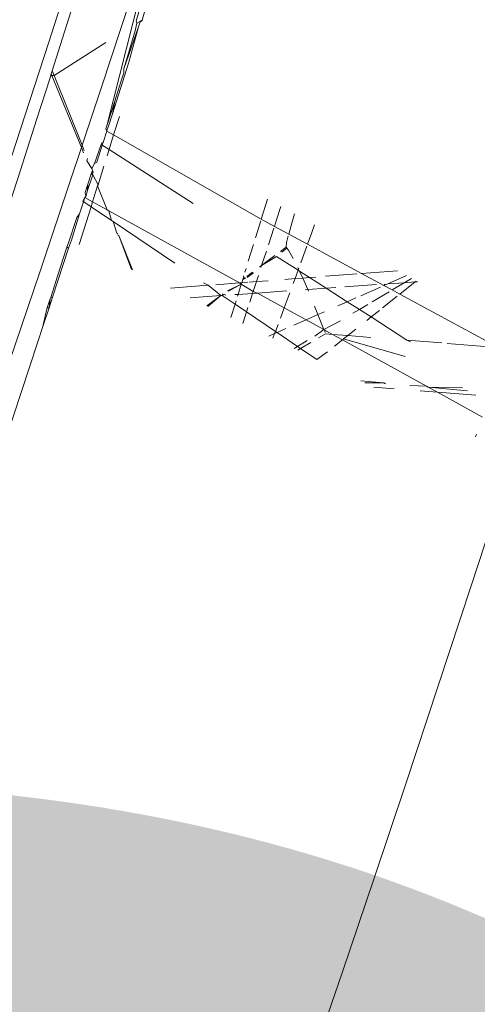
# Model space of a CAD drawing. Header units: millimetres. Extents: x 504675 to 860349, y -23215 to 63575.
# Tile 91 of 177: x 592463 to 592477, y 32719 to 32748. Entities that reach past the tile are written whole.
import ezdxf
from ezdxf import colors
from ezdxf.entities.mleader import LeaderData, LeaderLine
from ezdxf.math import Vec2, Vec3

# ---------------------------------------------------------------- set-up
doc = ezdxf.new("R2010")
doc.units = ezdxf.units.MM
doc.header["$LTSCALE"] = 10
doc.header["$PDMODE"] = 35
doc.header["$PDSIZE"] = -1000
doc.linetypes.add('LEVEL-F-OVERALL LAYOUT$0$HIDDEN', pattern=[0.375, 0.25, -0.125])
doc.layers.get('0').update_dxf_attribs({"linetype": 'CONTINUOUS'})
doc.layers.get('Defpoints').update_dxf_attribs({"color": 253, "linetype": 'CONTINUOUS'})
for name, color, linetype, lineweight in [('ARCH', 8, 'CONTINUOUS', 0), ('DIM', 8, 'CONTINUOUS', 15), ('furniture', 8, 'CONTINUOUS', 5), ('LEVEL - C OVERALL LAYOUT$0$A-EQPM', 8, 'CONTINUOUS', 5), ('level-C-ELEVATION-$0$I-ANNO-TEXT', 8, 'CONTINUOUS', 18), ('MEPTEK-TEXT', 7, 'CONTINUOUS', 30)]:
    doc.layers.add(name, color=color, linetype=linetype, lineweight=lineweight)
doc.layers.add('LEVEL-F-OVERALL LAYOUT$0$DASH1L', color=8, linetype='LEVEL-F-OVERALL LAYOUT$0$HIDDEN')
doc.styles.add('level-C-ELEVATION-$0$KGD - Note', font='romans.shx', dxfattribs={"width": 0.7, "height": 2})
doc.styles.get("Standard").update_dxf_attribs({"font": 'verdana.ttf'})
doc.dimstyles.new('LBF 50', dxfattribs={"dimscale": 25, "dimtxt": 1.75, "dimasz": 1.75, "dimexe": 1, "dimexo": 1, "dimgap": 1, "dimtad": 1, "dimdec": 0, "dimrnd": 5, "dimzin": 12, "dimdsep": 46, "dimtxsty": 'Standard', "dimblk": 'CLOSEDBLANK', "dimcen": 0, "dimclrd": 256, "dimclre": 256, "dimclrt": 256, "dimadec": 0, "dimazin": 3, "dimtfac": 1, "dimtdec": 0, "dimtofl": 0, "dimtmove": 0, "dimatfit": 3, "dimldrblk": 'CLOSEDBLANK', "dimfxl": 0.18, "dimtolj": 1, "dimtzin": 0, "dimlwd": -1, "dimlwe": -1, "dimarcsym": 0})

# ---------------------------------------------------------------- blocks, each defined once
blk = doc.blocks.new('LEVEL - C OVERALL LAYOUT$0$Column Cladding - Column Cladding- 1200mm-V38-LEVEL C - PART PLAN 20')
at = {"layer": 'LEVEL - C OVERALL LAYOUT$0$A-EQPM', "color": 253, "lineweight": 5}
blk.add_arc((0, 0), 755, 270, 90, dxfattribs=at)
blk = doc.blocks.new('ARCH')
at = {"layer": 'LEVEL-F-OVERALL LAYOUT$0$DASH1L'}
h = blk.add_hatch(dxfattribs=at)
h.set_pattern_fill('ANGLE', color=8, scale=10, angle=352.0664)
h.set_pattern_definition([(352.0664444, (-404119.055, 373340.98), (9.6410197, 69.1814516), [50.8, -19.05]), (82.0664444, (-404119.055, 373340.98), (-69.1814516, 9.6410197), [50.8, -19.05])])
edge = h.paths.add_edge_path(flags=16)
edge.add_line((572074.712, 35847.062), (602196.904, 29528.217))
edge.add_line((602196.904, 29528.217), (599472.63, 39352.005))
edge.add_arc((597545.364, 38817.547), 2000, 15.499436, 89.998351)
edge.add_line((597545.422, 40817.547), (573256.113, 40817.547))
edge.add_arc((576210.344, 22394.182), 18658.72, 99.1099624, 106.6903327)
edge.add_line((570851.58, 40266.829), (572074.712, 35847.062))
h.paths.add_polyline_path([(583373.777, 40815.973), (583374.097, 40875.042), (586424.097, 40859.112), (586423.937, 40815.973)], flags=16)
h.paths.add_polyline_path([(600840.891, 34605.132), (600792.778, 34591.523), (599497.965, 39260.646), (599546.078, 39274.255)])
h.paths.add_polyline_path([(587210.4, 32671.778), (587194.965, 32598.383), (582692.955, 33542.787), (582708.389, 33616.182)])
edge = h.paths.add_edge_path()
edge.add_line((572071.73, 35387.893), (601863.317, 29138.4))
edge.add_arc((601986.5, 29725.619), 600, 258.152638, 375.499436)
edge.add_line((602564.68, 29885.956), (599906.265, 39472.258))
edge.add_arc((597545.364, 38817.547), 2450, 15.499436, 89.998351)
edge.add_line((597545.435, 41267.547), (573220.478, 41267.547))
edge.add_arc((576210.344, 22394.182), 19108.72, 99.0018321, 106.2358191)
edge.add_arc((571035.465, 40164.758), 600, 106.235819, 195.468967)
edge.add_line((570457.2, 40004.728), (571616.648, 35815.082))
edge.add_arc((572194.913, 35975.111), 600, 195.468967, 258.152638)
h.paths.add_polyline_path([(587210.4, 32671.778), (587195.409, 32600.494), (587195.432, 32600.49)])
at = {"layer": 'furniture'}
for p, q in [((592467.216, 32749.588), (592465.993, 32744.773)), ((592464.857, 32749.13), (592464.261, 32747.277)), ((592467.05, 32747.935), (592467.392, 32749.143)), ((592466.78, 32748.805), (592465.835, 32745.928)), ((592464.367, 32746.414), (592465.097, 32748.725)), ((592467.009, 32748.393), (592466.868, 32747.897)), ((592466.997, 32747.902), (592467.05, 32747.935)), ((592467.05, 32747.935), (592467.038, 32747.897)), ((592466.501, 32746.482), (592466.941, 32747.728)), ((592466.941, 32747.728), (592466.656, 32746.681)), ((592466.893, 32747.838), (592466.838, 32747.613)), ((592466.868, 32747.897), (592466.893, 32747.838)), ((592466.893, 32747.838), (592466.997, 32747.902)), ((592466.941, 32747.728), (592466.989, 32747.877)), ((592466.989, 32747.877), (592466.997, 32747.902)), ((592466.989, 32747.877), (592467.038, 32747.897)), ((592466.997, 32747.902), (592467.038, 32747.897)), ((592466.838, 32747.613), (592466.501, 32746.482)), ((592464.261, 32747.277), (592463.695, 32745.529)), ((592465.963, 32747.264), (592464.42, 32746.283)), ((592466.656, 32746.681), (592466.164, 32745.138)), ((592466.501, 32746.482), (592466.502, 32746.355)), ((592464.301, 32746.207), (592463.902, 32744.954)), ((592464.301, 32746.207), (592464.318, 32746.259)), ((592464.318, 32746.259), (592464.339, 32746.324)), ((592464.356, 32746.282), (592464.318, 32746.259)), ((592464.339, 32746.324), (592464.367, 32746.414)), ((592464.339, 32746.324), (592464.356, 32746.282)), ((592464.42, 32746.283), (592464.356, 32746.282)), ((592464.356, 32746.282), (592465.239, 32744.133)), ((592464.367, 32746.414), (592464.42, 32746.283)), ((592464.42, 32746.283), (592465.261, 32744.199)), ((592466.419, 32746.095), (592466.502, 32746.355)), ((592465.835, 32745.928), (592465.261, 32744.199)), ((592466.419, 32746.095), (592466.231, 32745.512)), ((592463.695, 32745.529), (592463.161, 32743.886)), ((592465.993, 32744.773), (592466.231, 32745.512)), ((592466.231, 32745.512), (592466.164, 32745.138)), ((592466.164, 32745.138), (592466.045, 32744.765)), ((592466.2, 32744.508), (592466.37, 32745.052)), ((592463.422, 32743.455), (592463.902, 32744.954)), ((592465.966, 32744.69), (592465.993, 32744.773)), ((592465.993, 32744.622), (592465.966, 32744.69)), ((592466.045, 32744.765), (592466.006, 32744.669)), ((592465.884, 32744.282), (592465.993, 32744.622)), ((592466.006, 32744.669), (592465.993, 32744.622)), ((592465.993, 32744.622), (592466.2, 32744.508)), ((592466.062, 32744.07), (592466.2, 32744.508)), ((592466.2, 32744.508), (592470.607, 32741.988)), ((592465.239, 32744.133), (592464.907, 32743.13)), ((592465.261, 32744.199), (592465.239, 32744.133)), ((592465.239, 32744.133), (592465.304, 32743.975)), ((592465.261, 32744.199), (592465.323, 32744.046)), ((592465.63, 32743.652), (592465.823, 32744.223)), ((592465.694, 32743.688), (592465.858, 32744.2)), ((592465.823, 32744.223), (592465.844, 32744.272)), ((592465.823, 32744.223), (592465.858, 32744.2)), ((592465.844, 32744.272), (592465.884, 32744.282)), ((592465.884, 32744.282), (592465.858, 32744.2)), ((592465.858, 32744.2), (592466.062, 32744.07)), ((592465.422, 32743.8), (592465.404, 32743.732)), ((592466.004, 32743.883), (592466.062, 32744.07)), ((592466.062, 32744.07), (592468.578, 32742.464)), ((592465.404, 32743.732), (592465.544, 32743.5)), ((592465.544, 32743.5), (592465.63, 32743.652)), ((592465.694, 32743.688), (592465.63, 32743.652)), ((592465.733, 32743.02), (592465.908, 32743.576)), ((592463.004, 32742.159), (592463.422, 32743.455)), ((592465.423, 32742.845), (592465.575, 32743.317)), ((592465.431, 32743.041), (592465.529, 32743.341)), ((592465.529, 32743.341), (592465.564, 32743.449)), ((592465.529, 32743.341), (592465.554, 32743.367)), ((592465.529, 32743.341), (592465.575, 32743.317)), ((592465.564, 32743.449), (592465.544, 32743.5)), ((592465.554, 32743.367), (592465.584, 32743.399)), ((592465.554, 32743.367), (592465.575, 32743.317)), ((592465.584, 32743.399), (592465.564, 32743.449)), ((592465.575, 32743.317), (592465.733, 32743.02)), ((592464.907, 32743.13), (592463.997, 32740.414)), ((592465.35, 32742.789), (592465.431, 32743.041)), ((592465.431, 32743.041), (592465.423, 32742.845)), ((592465.571, 32742.507), (592465.722, 32742.984)), ((592465.722, 32742.984), (592465.733, 32743.02)), ((592465.722, 32742.984), (592466.007, 32742.267)), ((592465.279, 32742.53), (592465.337, 32742.636)), ((592465.337, 32742.636), (592465.307, 32742.543)), ((592465.368, 32742.673), (592465.337, 32742.636)), ((592465.337, 32742.636), (592465.571, 32742.507)), ((592465.35, 32742.789), (592465.368, 32742.673)), ((592465.423, 32742.845), (592465.368, 32742.673)), ((592465.171, 32741.238), (592465.526, 32742.363)), ((592465.307, 32742.543), (592465.18, 32742.151)), ((592465.307, 32742.543), (592465.279, 32742.53)), ((592465.526, 32742.363), (592465.279, 32742.53)), ((592465.526, 32742.363), (592465.571, 32742.507)), ((592466.137, 32741.95), (592465.526, 32742.363)), ((592465.571, 32742.507), (592466.007, 32742.267)), ((592470.607, 32741.988), (592470.792, 32742.59)), ((592471.191, 32742.371), (592471.062, 32741.972)), ((592464.85, 32741.289), (592465.101, 32742.044)), ((592465.18, 32742.151), (592464.939, 32741.367)), ((592465.101, 32742.044), (592465.18, 32742.151)), ((592466.007, 32742.267), (592466.052, 32742.242)), ((592466.052, 32742.242), (592466.137, 32741.95)), ((592469.952, 32740.089), (592466.052, 32742.242)), ((592471.596, 32742.148), (592471.514, 32741.868)), ((592466.182, 32741.919), (592466.137, 32741.95)), ((592468.024, 32740.674), (592466.182, 32741.919)), ((592466.182, 32741.919), (592466.292, 32741.573)), ((592470.437, 32741.438), (592470.592, 32741.942)), ((592470.607, 32741.988), (592470.998, 32741.776)), ((592471.062, 32741.972), (592470.998, 32741.776)), ((592470.998, 32741.776), (592471.424, 32741.546)), ((592471.514, 32741.868), (592471.424, 32741.546)), ((592472.196, 32741.818), (592472.114, 32741.592)), ((592466.292, 32741.573), (592466.329, 32741.554)), ((592466.313, 32741.521), (592466.351, 32741.5)), ((592466.351, 32741.5), (592466.763, 32740.481)), ((592466.351, 32741.5), (592466.736, 32740.494)), ((592470.982, 32741.726), (592470.82, 32741.228)), ((592471.41, 32741.49), (592471.363, 32741.3)), ((592471.424, 32741.546), (592471.987, 32741.242)), ((592472.114, 32741.592), (592471.987, 32741.242)), ((592464.524, 32740.289), (592464.807, 32741.156)), ((592464.807, 32741.156), (592464.85, 32741.289)), ((592464.848, 32741.124), (592464.807, 32741.156)), ((592464.939, 32741.367), (592464.848, 32741.124)), ((592470.22, 32740.735), (592470.375, 32741.237)), ((592471.348, 32741.155), (592471.179, 32741.029)), ((592471.363, 32741.3), (592471.348, 32741.155)), ((592471.348, 32741.155), (592471.37, 32741.125)), ((592471.966, 32741.183), (592471.788, 32740.693)), ((592471.987, 32741.242), (592473.602, 32740.369)), ((592464.848, 32741.124), (592464.372, 32739.662)), ((592470.758, 32741.037), (592470.612, 32740.61)), ((592471.011, 32740.905), (592470.612, 32740.61)), ((592471.059, 32740.879), (592470.612, 32740.61)), ((592471.059, 32740.879), (592471.705, 32740.467)), ((592471.37, 32741.125), (592471.215, 32741.01)), ((592471.37, 32741.125), (592471.414, 32741.062)), ((592471.414, 32741.062), (592471.563, 32740.818)), ((592470.612, 32740.61), (592470.556, 32740.568)), ((592470.612, 32740.61), (592470.591, 32740.55)), ((592463.997, 32740.414), (592463.106, 32737.778)), ((592464.322, 32739.658), (592464.524, 32740.289)), ((592470.054, 32740.196), (592470.087, 32740.305)), ((592470.118, 32740.406), (592470.153, 32740.518)), ((592470.345, 32740.412), (592470.171, 32740.284)), ((592470.379, 32740.394), (592470.186, 32740.251)), ((592470.522, 32740.315), (592470.462, 32740.128)), ((592471.705, 32740.467), (592471.613, 32740.217)), ((592471.697, 32740.545), (592471.718, 32740.502)), ((592471.728, 32740.529), (592471.705, 32740.467)), ((592471.718, 32740.502), (592471.705, 32740.467)), ((592471.705, 32740.467), (592471.748, 32740.439)), ((592471.748, 32740.439), (592471.847, 32740.235)), ((592471.748, 32740.439), (592472.045, 32740.25)), ((592473.46, 32740.358), (592472.526, 32740.287)), ((592474.677, 32740.452), (592473.602, 32740.369)), ((592474.267, 32740.01), (592473.602, 32740.369)), ((592474.941, 32740.306), (592474.384, 32740.062)), ((592469.019, 32740.018), (592467.892, 32739.931)), ((592469.019, 32740.018), (592468.88, 32740.095)), ((592469.398, 32739.711), (592469.019, 32740.018)), ((592469.952, 32740.089), (592469.252, 32740.036)), ((592470.01, 32740.057), (592469.596, 32739.857)), ((592470.01, 32740.057), (592469.629, 32739.84)), ((592469.915, 32739.747), (592470.01, 32740.057)), ((592470.022, 32740.095), (592469.952, 32740.089)), ((592469.952, 32740.089), (592470.01, 32740.057)), ((592470.022, 32740.095), (592470.01, 32740.057)), ((592470.01, 32740.057), (592470.366, 32739.835)), ((592470.022, 32740.095), (592470.054, 32740.196)), ((592470.204, 32740.109), (592470.022, 32740.095)), ((592470.122, 32740.247), (592470.054, 32740.196)), ((592470.14, 32740.217), (592470.054, 32740.196)), ((592470.462, 32740.128), (592470.246, 32740.112)), ((592470.462, 32740.128), (592470.366, 32739.835)), ((592470.811, 32740.155), (592470.462, 32740.128)), ((592471.613, 32740.217), (592471.308, 32740.193)), ((592471.613, 32740.217), (592471.559, 32740.069)), ((592471.847, 32740.235), (592471.613, 32740.217)), ((592472.045, 32740.25), (592471.847, 32740.235)), ((592471.847, 32740.235), (592471.89, 32740.145)), ((592471.89, 32740.145), (592471.991, 32739.893)), ((592472.234, 32740.264), (592472.045, 32740.25)), ((592472.045, 32740.25), (592472.543, 32739.932)), ((592474.042, 32740.038), (592473.098, 32739.971)), ((592474.28, 32740.054), (592474.267, 32740.01)), ((592474.319, 32740.033), (592474.267, 32740.01)), ((592474.267, 32740.01), (592474.51, 32739.879)), ((592474.319, 32740.033), (592474.28, 32740.054)), ((592474.384, 32740.062), (592474.319, 32740.033)), ((592474.876, 32740.096), (592474.384, 32740.062)), ((592474.51, 32739.879), (592474.876, 32740.096)), ((592474.74, 32739.754), (592475.197, 32740.119)), ((592474.876, 32740.096), (592475.09, 32740.224)), ((592475.197, 32740.119), (592474.876, 32740.096)), ((592475.232, 32740.146), (592475.197, 32740.119)), ((592475.272, 32740.124), (592475.197, 32740.119)), ((592469.398, 32739.711), (592468.479, 32739.646)), ((592469.398, 32739.711), (592468.981, 32739.402)), ((592469.398, 32739.711), (592469.014, 32739.386)), ((592469.443, 32739.714), (592469.398, 32739.711)), ((592469.472, 32739.766), (592469.443, 32739.714)), ((592469.504, 32739.748), (592469.443, 32739.714)), ((592469.825, 32739.456), (592469.443, 32739.714)), ((592469.551, 32739.722), (592469.504, 32739.748)), ((592469.915, 32739.747), (592469.82, 32739.741)), ((592469.9, 32739.699), (592469.915, 32739.747)), ((592470.347, 32739.778), (592469.915, 32739.747)), ((592470.347, 32739.778), (592470.26, 32739.512)), ((592470.366, 32739.835), (592470.347, 32739.778)), ((592470.497, 32739.788), (592470.347, 32739.778)), ((592470.366, 32739.835), (592470.497, 32739.788)), ((592471.366, 32739.849), (592470.497, 32739.788)), ((592470.497, 32739.788), (592471.293, 32739.349)), ((592471.459, 32739.798), (592471.411, 32739.666)), ((592471.991, 32739.893), (592471.92, 32739.888)), ((592472.543, 32739.932), (592471.991, 32739.893)), ((592471.991, 32739.893), (592472.011, 32739.843)), ((592472.83, 32739.952), (592472.543, 32739.932)), ((592472.543, 32739.932), (592473.173, 32739.53)), ((592474.169, 32739.967), (592473.577, 32739.707)), ((592473.912, 32739.522), (592474.423, 32739.827)), ((592474.664, 32739.694), (592474.229, 32739.347)), ((592474.51, 32739.879), (592474.74, 32739.754)), ((592474.74, 32739.754), (592477.684, 32738.164)), ((592464.308, 32739.619), (592464.216, 32739.347)), ((592464.372, 32739.662), (592464.271, 32739.351)), ((592464.308, 32739.619), (592464.271, 32739.351)), ((592464.322, 32739.658), (592464.308, 32739.619)), ((592464.372, 32739.662), (592464.322, 32739.658)), ((592469.699, 32739.053), (592469.825, 32739.456)), ((592469.825, 32739.456), (592469.855, 32739.553)), ((592470.166, 32739.225), (592469.825, 32739.456)), ((592471.411, 32739.666), (592471.293, 32739.349)), ((592472.193, 32739.393), (592472.294, 32739.143)), ((592473.173, 32739.53), (592472.89, 32739.405)), ((592473.426, 32739.641), (592473.173, 32739.53)), ((592473.173, 32739.53), (592473.535, 32739.298)), ((592473.535, 32739.298), (592473.79, 32739.45)), ((592464.089, 32738.791), (592464.271, 32739.351)), ((592464.089, 32738.791), (592464.208, 32739.321)), ((592464.208, 32739.321), (592464.216, 32739.347)), ((592464.271, 32739.351), (592464.216, 32739.347)), ((592470.166, 32739.225), (592470.053, 32738.881)), ((592470.209, 32739.356), (592470.166, 32739.225)), ((592471.028, 32738.642), (592470.166, 32739.225)), ((592471.293, 32739.349), (592471.176, 32739.036)), ((592471.293, 32739.349), (592471.944, 32738.99)), ((592472.294, 32739.143), (592471.944, 32738.99)), ((592472.49, 32739.229), (592472.294, 32739.143)), ((592472.294, 32739.143), (592472.473, 32738.7)), ((592473.34, 32739.182), (592473.535, 32739.298)), ((592473.535, 32739.298), (592473.886, 32739.074)), ((592474.132, 32739.271), (592473.886, 32739.074)), ((592471.107, 32738.852), (592471.028, 32738.642)), ((592471.944, 32738.99), (592471.577, 32738.828)), ((592471.944, 32738.99), (592472.473, 32738.7)), ((592472.473, 32738.7), (592472.972, 32738.963)), ((592473.886, 32739.074), (592473.759, 32738.973)), ((592473.886, 32739.074), (592474.95, 32738.38)), ((592463.94, 32738.335), (592464.089, 32738.791)), ((592471.003, 32738.576), (592470.833, 32738.502)), ((592471.003, 32738.576), (592470.952, 32738.444)), ((592471.028, 32738.642), (592471.003, 32738.576)), ((592471.077, 32738.609), (592471.003, 32738.576)), ((592471.077, 32738.609), (592471.028, 32738.642)), ((592471.343, 32738.726), (592471.077, 32738.609)), ((592471.686, 32738.197), (592471.077, 32738.609)), ((592472.201, 32738.504), (592472.473, 32738.7)), ((592472.528, 32738.572), (592472.313, 32738.446)), ((592472.473, 32738.7), (592472.501, 32738.682)), ((592472.501, 32738.682), (592472.51, 32738.612)), ((592472.501, 32738.682), (592472.731, 32738.555)), ((592472.528, 32738.572), (592472.731, 32738.555)), ((592472.731, 32738.555), (592473.189, 32738.519)), ((592473.029, 32738.391), (592472.731, 32738.555)), ((592473.189, 32738.519), (592473.064, 32738.419)), ((592473.43, 32738.711), (592473.189, 32738.519)), ((592473.189, 32738.519), (592473.875, 32738.465)), ((592463.94, 32738.335), (592462.966, 32735.372)), ((592471.686, 32738.197), (592471.98, 32738.372)), ((592472.086, 32738.313), (592471.78, 32738.134)), ((592473.029, 32738.391), (592472.788, 32738.199)), ((592473.064, 32738.419), (592473.029, 32738.391)), ((592473.029, 32738.391), (592475.537, 32737.007)), ((592474.902, 32737.898), (592473.064, 32738.419)), ((592474.95, 32738.38), (592475.056, 32738.327)), ((592474.95, 32738.38), (592475.991, 32738.297)), ((592476.157, 32738.284), (592477.395, 32738.186)), ((592471.584, 32738.136), (592471.686, 32738.197)), ((592471.78, 32738.134), (592471.686, 32738.197)), ((592471.78, 32738.134), (592471.694, 32738.083)), ((592472.267, 32737.805), (592471.78, 32738.134)), ((592472.584, 32738.037), (592472.267, 32737.805)), ((592474.264, 32737.103), (592473.579, 32737.167)), ((592474.264, 32737.103), (592473.698, 32737.108)), ((592474.312, 32737.076), (592474.264, 32737.103)), ((592473.968, 32736.978), (592474.577, 32736.929)), ((592475.537, 32737.007), (592475.037, 32737.031)), ((592475.352, 32736.867), (592475.864, 32736.827)), ((592475.586, 32736.98), (592475.537, 32737.007)), ((592476.766, 32736.87), (592475.586, 32736.98)), ((592476.611, 32736.956), (592475.586, 32736.98)), ((592475.586, 32736.98), (592475.864, 32736.827)), ((592475.864, 32736.827), (592477.01, 32736.735)), ((592475.864, 32736.827), (592477.208, 32736.085)), ((592477.005, 32735.501), (592477.028, 32735.567)), ((592477.883, 32734.155), (592476.881, 32731.076)), ((592476.881, 32731.076), (592475.891, 32728.066)), ((592475.891, 32728.066), (592474.918, 32725.139)), ((592474.918, 32725.139), (592473.964, 32722.293)), ((592473.964, 32722.293), (592473.028, 32719.529)), ((592473.028, 32719.529), (592472.113, 32716.85))]:
    blk.add_line(p, q, dxfattribs=at)
at = {"color": 253, "lineweight": 5, "rotation": 352.0664444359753}
blk.add_blockref('LEVEL - C OVERALL LAYOUT$0$Column Cladding - Column Cladding- 1200mm-V38-LEVEL C - PART PLAN 20', (591721.713, 33073.944), dxfattribs=at)
blk = doc.blocks.new('level-C-ELEVATION-$0$_Open90')
at = {"color": 0, "linetype": 'ByBlock', "lineweight": -2}
for p, q in [((-0.5, 0.5), (0, 0)), ((0, 0), (-1, 0)), ((0, 0), (-0.5, -0.5))]:
    blk.add_line(p, q, dxfattribs=at)
blk = doc.blocks.new('_ClosedBlank')
at = {"color": 0, "linetype": 'ByBlock', "lineweight": -2}
for p, q in [((-1, 0.16667), (0, 0)), ((-1, 0.16667), (-1, -0.16667)), ((0, 0), (-1, -0.16667))]:
    blk.add_line(p, q, dxfattribs=at)
blk = doc.blocks.new('*D67')
at = {"layer": 'Defpoints', "color": 0, "ltscale": 0.25, "transparency": 16777216}
for p in [(592954.14, 34131.711), (593370.787, 32690.738), (592853.033, 32541.033)]:
    blk.add_point(p, dxfattribs=at)
at = {"layer": 'DIM', "ltscale": 0.25}
for p, q in [((592930.124, 34124.767), (592412.37, 33975.062)), ((592448.538, 33939.978), (592840.881, 32583.061)), ((593346.771, 32683.793), (592829.017, 32534.089))]:
    blk.add_line(p, q, dxfattribs=at)
at = {"layer": 'DIM', "ltscale": 0.25, "xscale": 43.75, "yscale": 43.75, "zscale": 43.75}
for p, rotation in [((592436.386, 33982.006), 106.1268337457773), ((592853.033, 32541.033), 286.1268337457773)]:
    blk.add_blockref('_ClosedBlank', p, dxfattribs=dict(at, rotation=rotation))
at = {"layer": 'DIM', "ltscale": 0.25, "insert": (592718.726, 33282.921), "char_height": 100, "attachment_point": 5, "rotation": 286.1268}
blk.add_mtext('\\A1;1500', dxfattribs=at)

msp = doc.modelspace()

# ---------------------------------------------------------------- block references
at = {"layer": 'ARCH'}
msp.add_blockref('ARCH', (0, 0), dxfattribs=at)

# ---------------------------------------------------------------- texts
at = {"layer": 'MEPTEK-TEXT', "insert": (592024.209, 32723.219), "char_height": 107.38095, "attachment_point": 1}
msp.add_mtext_dynamic_manual_height_columns('#8 NOS S.A.COLLAR WITH DAMPER SIZE:-600x150\\P350CFM EACH WITH GRILL', width=2312.75601, gutter_width=1, heights=[0], dxfattribs=at)

# ---------------------------------------------------------------- dimensions: what is measured, and where the dimension line sits
at = {"layer": 'DIM', "color": 1, "ltscale": 0.25}
dim = msp.add_linear_dim(base=(592853.033, 32541.033), p1=(592954.14, 34131.711), p2=(593370.787, 32690.738), angle=106.1268, dimstyle='LBF 50', override={"dimtxt": 4, "dimtad": 3}, dxfattribs=at)
dim.commit()
dim.dimension.update_dxf_attribs({"geometry": '*D67', "text_midpoint": (592718.726, 33282.921)})

# ---------------------------------------------------------------- leaders
at = {"layer": 'level-C-ELEVATION-$0$I-ANNO-TEXT', "ltscale": 0.25}
ml = msp.add_multileader_mtext('Standard', dxfattribs=at)
ml.set_content('{\\fIBM Plex Mono Medium|b0|i0|c0|p49;SIGNAGE}', color=142, style='level-C-ELEVATION-$0$KGD - Note')
ml.set_leader_properties(color=1)
ml.set_arrow_properties(name='level-C-ELEVATION-$0$_Open90')
ml.build(insert=Vec2(0, 0))
ml.multileader.update_dxf_attribs({"text_right_attachment_type": 3, "dogleg_length": 3, "arrow_head_size": 100, "scale": 50})
ctx = ml.context
ctx.base_point, ctx.scale, ctx.char_height, ctx.arrow_head_size, ctx.landing_gap_size, ctx.plane_origin, ctx.plane_x_axis, ctx.plane_y_axis = Vec3(635485.687, 31928.669), 50, 100, 100, 50, Vec3(635310.34, 32749.039), Vec3(0.965084, 0.261939), Vec3(-0.261939, 0.965084)
ctx.right_attachment, ctx.text_align_type = 3, 2
notes = []
notes.append((ctx, [(1, (1, 1, 0), (636135.51, 32105.041), (-0.965084, -0.261939), 150, [(0, [(636640.118, 33032.464)], 0, [])])]))
ctx.mtext.insert, ctx.mtext.text_direction, ctx.mtext.rotation, ctx.mtext.width, ctx.mtext.alignment, ctx.mtext.flow_direction = Vec3(635932.016, 32091.257), Vec3(0.965084, 0.261939), 0.265031, 1652.66293, 3, 5
for ctx, leaders in notes:
    for number, flags, end, landing, length, lines in leaders:
        leader = LeaderData()
        leader.index, (leader.has_last_leader_line, leader.has_dogleg_vector, leader.attachment_direction) = number, flags
        leader.last_leader_point, leader.dogleg_vector, leader.dogleg_length = Vec3(end), Vec3(landing), length
        for number, points, colour, breaks in lines:
            line = LeaderLine()
            line.index, line.vertices, line.color, line.breaks = number, Vec3.list(points), colors.encode_raw_color(colour), breaks
            leader.lines.append(line)
        ctx.leaders.append(leader)

doc.saveas('drawing.dxf')
